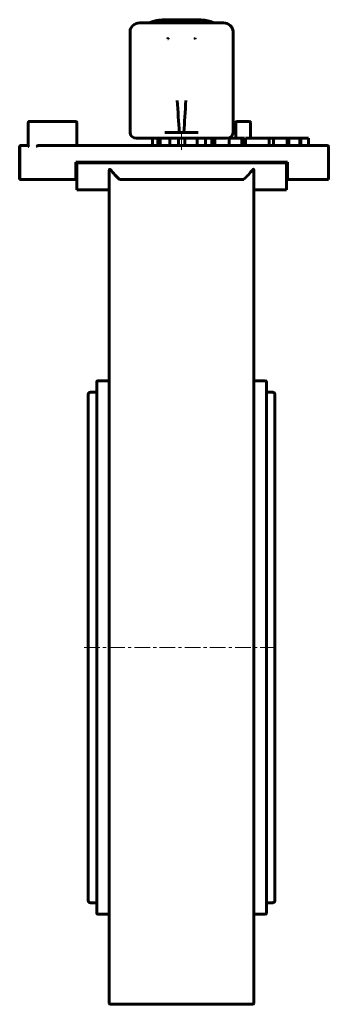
# Model space of a CAD drawing. Header units: millimetres. Extents: x -74 to 74, y -235 to 235.
import ezdxf

# ---------------------------------------------------------------- set-up
doc = ezdxf.new("R2010")
doc.units = ezdxf.units.MM
doc.linetypes.add('K5LT_AXLED', pattern=[12, 7.5, -1.5, 1.5, -1.5])
doc.linetypes.add('K5LT_BASIC', pattern=[0])
doc.layers.add('Системный слой (1)', color=7, linetype='Continuous', true_color=0x6c6c6c)

# ---------------------------------------------------------------- blocks, each defined once
blk = doc.blocks.new('U0')
at = {"layer": 'Системный слой (1)', "color": 143, "linetype": 'K5LT_BASIC', "lineweight": 60, "true_color": 0x33acca}
for p, q in [((0.34, 234.57), (0.96, 234.57)), ((5.93, 234.57), (6.48, 234.57))]:
    blk.add_line(p, q, dxfattribs=at)
blk = doc.blocks.new('U1')
at = {"layer": 'Системный слой (1)', "color": 143, "linetype": 'K5LT_BASIC', "lineweight": 60, "true_color": 0x33acca}
for p, q in [((-17.82, 178.08), (-10.33, 178.08)), ((-7.68, 178.08), (-6.61, 178.08))]:
    blk.add_line(p, q, dxfattribs=at)
blk = doc.blocks.new('U2')
at = {"layer": 'Системный слой (1)', "color": 143, "linetype": 'K5LT_BASIC', "lineweight": 60, "true_color": 0x33acca}
for p, q in [((13.84, 178.08), (14.96, 178.08)), ((19.51, 178.08), (25.05, 178.08))]:
    blk.add_line(p, q, dxfattribs=at)
blk = doc.blocks.new('U3')
at = {"layer": 'Системный слой (1)', "color": 143, "linetype": 'K5LT_BASIC', "lineweight": 60, "true_color": 0x33acca}
for p, q in [((44.12, -64.57), (44.12, 61.93)), ((44.12, -191.07), (44.12, -64.57))]:
    blk.add_line(p, q, dxfattribs=at)
blk = doc.blocks.new('U4')
at = {"layer": 'Системный слой (1)', "color": 143, "linetype": 'K5LT_BASIC', "lineweight": 60, "true_color": 0x33acca}
for p, q in [((2.68, 233.05), (2.64, 233.05)), ((2.72, 233.05), (2.68, 233.05)), ((2.76, 233.05), (2.72, 233.05))]:
    blk.add_line(p, q, dxfattribs=at)
blk = doc.blocks.new('U5')
at = {"layer": 'Системный слой (1)', "color": 143, "linetype": 'K5LT_BASIC', "lineweight": 60, "true_color": 0x33acca}
for p, q in [((5.4, 234.43), (5.37, 234.43)), ((5.52, 234.42), (5.4, 234.43)), ((5.57, 234.41), (5.52, 234.42)), ((5.59, 234.41), (5.57, 234.41)), ((5.6, 234.41), (5.59, 234.41)), ((5.61, 234.41), (5.6, 234.41)), ((5.62, 234.41), (5.61, 234.41)), ((5.61, 234.41), (5.61, 234.41)), ((5.61, 234.41), (5.61, 234.41)), ((5.62, 234.4), (5.62, 234.41)), ((5.62, 234.41), (5.62, 234.41)), ((5.62, 234.41), (5.62, 234.41)), ((5.62, 234.41), (5.62, 234.41)), ((5.63, 234.4), (5.62, 234.4)), ((5.62, 234.4), (5.62, 234.4)), ((5.64, 234.4), (5.63, 234.4)), ((5.66, 234.4), (5.64, 234.4)), ((5.67, 234.39), (5.66, 234.4)), ((5.68, 234.39), (5.67, 234.39)), ((5.69, 234.39), (5.68, 234.39)), ((5.68, 234.39), (5.68, 234.39)), ((5.72, 234.37), (5.69, 234.39)), ((5.69, 234.39), (5.69, 234.39)), ((5.76, 234.34), (5.72, 234.37))]:
    blk.add_line(p, q, dxfattribs=at)
blk = doc.blocks.new('U6')
at = {"layer": 'Системный слой (1)', "color": 143, "linetype": 'K5LT_BASIC', "lineweight": 60, "true_color": 0x33acca}
for p, q in [((-36.88, -186.17), (-39.88, -186.17)), ((47.12, -186.17), (44.12, -186.17))]:
    blk.add_line(p, q, dxfattribs=at)
blk = doc.blocks.new('U7')
at = {"layer": 'Системный слой (1)', "color": 143, "linetype": 'K5LT_BASIC', "lineweight": 60, "true_color": 0x33acca}
for p, q in [((-40.88, 42.56), (-40.88, 39.1)), ((-40.88, -168.24), (-40.88, -171.7))]:
    blk.add_line(p, q, dxfattribs=at)
blk = doc.blocks.new('U8')
at = {"layer": 'Системный слой (1)', "color": 143, "linetype": 'K5LT_BASIC', "lineweight": 60, "true_color": 0x33acca}
for p, q in [((-2.05, 178.08), (2.12, 178.08)), ((5.12, 178.08), (12.36, 178.08))]:
    blk.add_line(p, q, dxfattribs=at)
blk = doc.blocks.new('U9')
at = {"layer": 'Системный слой (1)', "color": 143, "linetype": 'K5LT_BASIC', "lineweight": 60, "true_color": 0x33acca}
for q in [(2.58, 233.05), (2.64, 233.05)]:
    blk.add_line((2.64, 233.05), q, dxfattribs=at)
blk = doc.blocks.new('U10')
at = {"layer": 'Системный слой (1)', "color": 143, "linetype": 'K5LT_BASIC', "lineweight": 60, "true_color": 0x33acca}
for p, q in [((48.12, -64.57), (48.12, 56.03)), ((48.12, -185.17), (48.12, -64.57))]:
    blk.add_line(p, q, dxfattribs=at)
blk = doc.blocks.new('U11')
at = {"layer": 'Системный слой (1)', "color": 143, "linetype": 'K5LT_BASIC', "lineweight": 60, "true_color": 0x33acca}
for p, q in [((1.07, 234.33), (1.06, 234.33)), ((1.06, 234.33), (1.06, 234.32)), ((1.08, 234.35), (1.07, 234.35)), ((1.07, 234.35), (1.07, 234.34)), ((1.07, 234.34), (1.07, 234.34)), ((1.07, 234.34), (1.07, 234.34)), ((1.07, 234.34), (1.07, 234.34)), ((1.07, 234.34), (1.07, 234.34)), ((1.07, 234.34), (1.07, 234.34)), ((1.07, 234.34), (1.07, 234.34)), ((1.07, 234.34), (1.07, 234.33)), ((1.09, 234.35), (1.08, 234.35)), ((1.08, 234.35), (1.08, 234.35)), ((1.1, 234.36), (1.09, 234.36)), ((1.09, 234.36), (1.09, 234.36)), ((1.09, 234.36), (1.09, 234.36)), ((1.09, 234.36), (1.09, 234.36)), ((1.09, 234.36), (1.09, 234.35)), ((1.11, 234.37), (1.1, 234.37)), ((1.1, 234.37), (1.1, 234.36)), ((1.12, 234.37), (1.11, 234.37)), ((1.11, 234.37), (1.11, 234.37)), ((1.11, 234.37), (1.11, 234.37)), ((1.11, 234.37), (1.11, 234.37)), ((1.13, 234.38), (1.12, 234.37)), ((1.14, 234.38), (1.13, 234.38)), ((1.13, 234.38), (1.13, 234.38)), ((1.13, 234.38), (1.13, 234.38)), ((1.13, 234.38), (1.13, 234.38)), ((1.13, 234.38), (1.13, 234.38)), ((1.24, 234.4), (1.14, 234.38)), ((1.14, 234.38), (1.14, 234.38)), ((1.14, 234.38), (1.14, 234.38)), ((1.42, 234.42), (1.24, 234.4))]:
    blk.add_line(p, q, dxfattribs=at)
blk = doc.blocks.new('U12')
at = {"layer": 'Системный слой (1)', "color": 143, "linetype": 'K5LT_BASIC', "lineweight": 60, "true_color": 0x33acca}
for p, q in [((-36.88, 57.03), (-39.88, 57.03)), ((47.12, 57.03), (44.12, 57.03))]:
    blk.add_line(p, q, dxfattribs=at)

msp = doc.modelspace()

# ---------------------------------------------------------------- linework, layer by layer
at = {"layer": 'Системный слой (1)', "color": 143, "linetype": 'K5LT_BASIC', "lineweight": 60, "true_color": 0x33acca}
for p, q in [((-5.13, 233.05), (-16.33, 233.05)), ((0.35, 234.43), (-5.22, 234.43)), ((2.58, 233.05), (-5.13, 233.05)), ((0.34, 234.57), (0.34, 234.43)), ((0.34, 234.39), (0.34, 234.12)), ((0.34, 234.12), (0.34, 233.98)), ((1.85, 234.57), (0.96, 234.57)), ((1.05, 234.32), (1.05, 234.42)), ((1.42, 234.56), (1.42, 234.42)), ((1.85, 234.57), (3.41, 234.57)), ((5.06, 234.43), (1.85, 234.43)), ((2.64, 233.05), (2.64, 233.05)), ((2.64, 233.05), (2.64, 233.05)), ((2.76, 233.05), (4.48, 233.05)), ((3.41, 234.57), (5.06, 234.57)), ((4.6, 233.05), (4.6, 233.05)), ((4.6, 233.05), (4.66, 233.05)), ((4.66, 233.05), (12.36, 233.05)), ((5.93, 234.57), (5.06, 234.57)), ((5.37, 234.57), (5.37, 234.43)), ((5.77, 234.43), (5.77, 234.34)), ((5.99, 234.57), (5.93, 234.57)), ((6.48, 234.57), (6.48, 234.43)), ((6.48, 234.57), (6.52, 234.57)), ((12.45, 234.43), (6.48, 234.43)), ((6.48, 234.15), (6.48, 234.4)), ((6.48, 234.15), (6.48, 234)), ((6.61, 234.55), (6.61, 234.43)), ((23.57, 233.05), (12.36, 233.05)), ((-20.94, 228.91), (-20.94, 180.84)), ((10.14, 225.41), (9.94, 225.6)), ((28.17, 180.84), (28.17, 228.91)), ((-69.49, 174.53), (-69.49, 185.58)), ((-68.88, 186.08), (-68.99, 186.08)), ((-65.12, 186.08), (-68.88, 186.08)), ((-64.72, 186.08), (-65.12, 186.08)), ((-46.88, 186.08), (-64.72, 186.08)), ((-46.38, 174.63), (-46.38, 185.58)), ((29.45, 185.58), (29.45, 178.08)), ((29.95, 186.08), (35.95, 186.08)), ((36.45, 178.08), (36.45, 185.58)), ((-4.36, 180.84), (-2.92, 180.84)), ((1.65, 180.84), (-2.92, 180.84)), ((1.65, 180.84), (2.54, 180.84)), ((2.54, 180.84), (2.76, 180.84)), ((4.48, 180.84), (2.76, 180.84)), ((4.48, 180.84), (4.7, 180.84)), ((4.7, 180.84), (5.59, 180.84)), ((10.16, 180.84), (5.59, 180.84)), ((10.16, 180.84), (11.6, 180.84)), ((-73.62, 174.13), (-73.62, 158.43)), ((-73.49, 174.13), (-73.49, 158.43)), ((-72.98, 174.63), (-73.12, 174.63)), ((-72.98, 174.63), (-72.99, 174.63)), ((-72.18, 174.63), (-72.98, 174.63)), ((-72.09, 174.63), (-72.18, 174.63)), ((-72.09, 174.63), (-72.18, 174.63)), ((-69.49, 174.63), (-72.09, 174.63)), ((-56.57, 174.63), (-64.59, 174.63)), ((-56.48, 174.63), (-56.57, 174.63)), ((73.12, 174.63), (-56.48, 174.63)), ((-26.83, 174.63), (-29.04, 174.63)), ((-17.87, 178.08), (-17.82, 178.08)), ((-10.33, 178.08), (-9.01, 178.08)), ((-10.33, 174.63), (-10.33, 178.08)), ((-9.01, 178.08), (-7.68, 178.08)), ((-7.68, 174.63), (-7.68, 178.08)), ((-6.61, 174.63), (-6.61, 178.08)), ((-6.61, 178.08), (-4.33, 178.08)), ((-4.33, 178.08), (-2.05, 178.08)), ((-2.05, 174.63), (-2.05, 178.08)), ((2.12, 174.63), (2.12, 178.08)), ((2.12, 178.08), (5.12, 178.08)), ((5.12, 174.63), (5.12, 178.08)), ((11.12, 174.63), (11.12, 178.08)), ((12.36, 178.08), (13.84, 178.08)), ((14.96, 178.08), (18.06, 178.08)), ((14.96, 174.63), (14.96, 178.08)), ((18.06, 178.08), (19.51, 178.08)), ((18.06, 174.63), (18.06, 178.08)), ((19.51, 174.63), (19.51, 178.08)), ((25.05, 178.08), (25.1, 178.08)), ((26.28, 178.08), (32.28, 178.08)), ((26.28, 174.63), (26.28, 178.08)), ((32.28, 174.63), (32.28, 178.08)), ((32.28, 178.08), (33.58, 178.08)), ((33.58, 174.63), (33.58, 178.08)), ((34.11, 178.08), (45.42, 178.08)), ((34.11, 174.63), (34.11, 178.08)), ((45.42, 178.08), (47.54, 178.08)), ((45.42, 174.63), (45.42, 178.08)), ((47.54, 174.63), (47.54, 178.08)), ((47.54, 178.08), (54.01, 178.08)), ((54.01, 178.08), (54.76, 178.08)), ((54.01, 174.63), (54.01, 178.08)), ((54.76, 178.08), (60.04, 178.08)), ((54.76, 174.63), (54.76, 178.08)), ((60.04, 178.08), (60.43, 178.08)), ((60.04, 174.63), (60.04, 178.08)), ((60.43, 178.08), (64.23, 178.08)), ((60.43, 174.63), (60.43, 178.08)), ((64.23, 174.63), (64.23, 178.08)), ((73.62, 174.13), (73.62, 158.43)), ((-46.88, 166.63), (54.12, 166.63)), ((-46.88, 158.43), (-46.88, 166.63)), ((-46.38, 166.43), (-46.38, 153.43)), ((-46.38, 166.43), (53.62, 166.43)), ((-44.19, 166.63), (-44.19, 166.43)), ((-42.55, 166.43), (-42.55, 166.63)), ((-42.18, 166.63), (-42.18, 166.43)), ((-37.62, 166.63), (-37.62, 166.43)), ((-32.1, 166.63), (-32.1, 166.43)), ((-29.57, 166.63), (-29.57, 166.43)), ((-27.04, 166.43), (-27.04, 166.63)), ((-26.92, 166.63), (-26.92, 166.43)), ((-24.03, 166.63), (-24.03, 166.43)), ((-17.58, 166.63), (-17.58, 166.43)), ((-10.51, 166.63), (-10.51, 166.43)), ((-9.86, 166.43), (-9.86, 166.63)), ((-9.58, 166.63), (-9.58, 166.43)), ((-8.55, 166.63), (-8.55, 166.43)), ((-1.62, 166.63), (-1.62, 166.43)), ((7.76, 166.63), (7.76, 166.43)), ((14.71, 166.63), (14.71, 166.43)), ((15.61, 166.63), (15.61, 166.43)), ((38.58, 166.63), (38.58, 166.43)), ((53.62, 166.43), (53.62, 153.43)), ((54.12, 166.63), (54.12, 158.43)), ((-30.88, 162.56), (-30.88, 69.09)), ((38.12, 69.09), (38.12, 162.56)), ((-73.62, 158.43), (-73.49, 158.43)), ((-73.49, 158.43), (-73.48, 158.43)), ((-72.68, 158.43), (-73.48, 158.43)), ((-72.68, 158.43), (-72.49, 158.43)), ((-56.97, 158.43), (-72.49, 158.43)), ((-56.97, 158.43), (-56.91, 158.43)), ((-46.88, 158.43), (-56.91, 158.43)), ((-46.38, 158.43), (-46.88, 158.43)), ((-25.34, 158.43), (-26.06, 158.43)), ((32.57, 158.43), (-25.34, 158.43)), ((33.29, 158.43), (32.57, 158.43)), ((73.62, 158.43), (54.12, 158.43)), ((-46.38, 153.43), (-30.88, 153.43)), ((-30.88, 153.43), (-30.88, 100.93)), ((53.62, 153.43), (38.12, 153.43)), ((-30.88, 104.93), (-30.88, 100.93)), ((-30.88, 69.09), (-30.88, 67.84)), ((-30.88, 67.84), (-30.88, -234.07)), ((38.12, 67.84), (38.12, 69.09)), ((38.12, -234.07), (38.12, 67.84)), ((-36.88, 61.93), (-36.88, -191.07)), ((-36.38, 62.43), (-30.88, 62.43)), ((38.12, 62.43), (43.62, 62.43)), ((-40.88, 56.03), (-40.88, -185.17)), ((-40.88, -145.28), (-40.88, -168.24)), ((-40.88, -156.42), (-40.88, -171.7)), ((-36.38, -191.57), (-30.88, -191.57)), ((38.12, -191.57), (43.62, -191.57)), ((37.62, -234.57), (-30.38, -234.57))]:
    msp.add_line(p, q, dxfattribs=at)
at = {"layer": 'Системный слой (1)', "color": 30, "linetype": 'K5LT_AXLED', "lineweight": 18, "true_color": 0xff8000}
for p, q in [((3.62, 172.63), (3.62, 180.08)), ((-42.88, -64.57), (50.12, -64.57))]:
    msp.add_line(p, q, dxfattribs=at)
at = {"layer": 'Системный слой (1)', "color": 143, "linetype": 'K5LT_BASIC', "lineweight": 60, "true_color": 0x33acca}
for centre, radius, start, end in [((-46.88, 185.58), 0.5, 0, 90), ((-46.88, 185.58), 0.5, 0, 90), ((29.95, 185.58), 0.5, 90, 180), ((35.95, 185.58), 0.5, 0, 90), ((73.12, 174.13), 0.5, 0, 90), ((-36.38, 61.93), 0.5, 90, 180), ((43.62, 61.93), 0.5, 0, 90), ((-39.88, 56.03), 1, 90, 180), ((47.12, 56.03), 1, 0, 90), ((-39.88, -185.17), 1, 180, 270), ((47.12, -185.17), 1, 270, 0), ((-36.38, -191.07), 0.5, 180, 270), ((43.62, -191.07), 0.5, 270, 0), ((-30.38, -234.07), 0.5, 180, 270), ((37.62, -234.07), 0.5, 270, 0)]:
    msp.add_arc(centre, radius, start, end, dxfattribs=at)
for centre, major_axis, ratio, start_param, end_param in [((-16.33, 228.91), (-4.6, 0), 0.9, 4.712389, 6.283185), ((23.57, 228.91), (-4.6, 0), 0.9, 3.141593, 4.712389), ((-1.51, 224.98), (-2.3, -1.82), 0.426556, -1.379905, -1.282997), ((2.76, 195.44), (2.84, -47), 0.024633, 4.69771, 5.02668), ((4.48, 195.44), (2.84, 47), 0.024633, 4.398098, 4.727068), ((-17.87, 180.84), (-3.07, 0), 0.9, 0, 1.570796), ((25.1, 180.84), (3.07, 0), 0.9, 4.712389, 6.283185), ((-64.59, 174.13), (-0.626, 0), 0.798969, 4.712389, 4.916549), ((3.62, 295.1), (0, -150.76), 0.466308, -0.50481, -0.435759), ((3.62, 295.1), (0, -150.76), 0.466308, 0.435759, 0.50481)]:
    msp.add_ellipse(centre, major_axis=major_axis, ratio=ratio, start_param=start_param, end_param=end_param, dxfattribs=at)
for points, weights in [([(-11.73, 233.05), (-8.65, 234.43), (-5.22, 234.43)], [1, 0.973328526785, 1]), ([(4.48, 233.05), (4.54, 233.05), (4.6, 233.05)], [1, 0.991747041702, 0.983959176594]), ([(-68.99, 186.08), (-69.49, 186.08), (-69.49, 185.58)], [0.92713968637, 0.655586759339, 0.92713968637]), ([(-73.12, 174.63), (-73.62, 174.63), (-73.62, 174.13)], [0.954751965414, 0.675111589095, 0.954751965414]), ([(-72.99, 174.63), (-73.49, 174.63), (-73.49, 174.13)], [0.94911213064, 0.671123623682, 0.94911213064])]:
    msp.add_rational_spline(points, weights, degree=2, dxfattribs=at)
for points, knots in [([(0.83, 234.57), (0.8, 234.57), (0.77, 234.57), (0.72, 234.56), (0.69, 234.56), (0.64, 234.56), (0.62, 234.56), (0.57, 234.55), (0.54, 234.55), (0.51, 234.54), (0.5, 234.54), (0.48, 234.53), (0.48, 234.53), (0.47, 234.53), (0.44, 234.52), (0.4, 234.51), (0.36, 234.47), (0.34, 234.43), (0.34, 234.4), (0.34, 234.39), (0.34, 234.39)], [-0.1657505, -0.1657505, -0.1657505, -0.1657505, -0.1572509, -0.1572509, -0.1481758, -0.1481758, -0.1378816, -0.1378816, -0.122964, -0.122964, -0.113743, -0.113743, -0.1080463, -0.1080463, -0.1076009, -0.0750533, -0.0423842, -0.0095376, -0.0095376, 0, 0, 0, 0]), ([(0.34, 234.12), (1.54, 234.2), (2.71, 234.22), (4.7, 234.22), (5.58, 234.19), (6.48, 234.15)], [3.2153942, 3.2153942, 3.2153942, 3.2153942, 3.4355741, 3.4355741, 3.6009201, 3.6009201, 3.6009201, 3.6009201]), ([(6.48, 234), (5.35, 234.06), (4.27, 234.08), (2.27, 234.07), (1.31, 234.04), (0.34, 233.98)], [3.2075299, 3.2075299, 3.2075299, 3.2075299, 3.4147289, 3.4147289, 3.592988, 3.592988, 3.592988, 3.592988]), ([(1.05, 234.42), (1.05, 234.43), (1.05, 234.44), (1.05, 234.45), (1.06, 234.46), (1.06, 234.47), (1.07, 234.48), (1.08, 234.49), (1.1, 234.5), (1.11, 234.51), (1.12, 234.51), (1.13, 234.51), (1.13, 234.52), (1.19, 234.54), (1.29, 234.55), (1.42, 234.56)], [-0.07640459, -0.07640459, -0.07640459, -0.07640459, -0.07268056, -0.07268056, -0.06866703, -0.06866703, -0.06416723, -0.06416723, -0.05696953, -0.05696953, -0.05305717, -0.05305717, -0.04977184, -0.04977184, 0, 0, 0, 0]), ([(1.42, 234.56), (1.52, 234.57), (1.64, 234.57), (1.81, 234.57), (1.83, 234.57), (1.85, 234.57)], [-0.15014382, -0.15014382, -0.15014382, -0.15014382, -0.11214894, -0.11214894, -0.10762732, -0.10762732, -0.10762732, -0.10762732]), ([(1.85, 234.43), (1.75, 234.43), (1.67, 234.43), (1.52, 234.43), (1.47, 234.43), (1.42, 234.42)], [0, 0, 0, 0, 0.02320838, 0.02320838, 0.04239627, 0.04239627, 0.04239627, 0.04239627]), ([(2.58, 233.05), (2.58, 233.05), (2.58, 233.05), (2.59, 233.05), (2.59, 233.05), (2.59, 233.05), (2.6, 233.05), (2.6, 233.05), (2.61, 233.05), (2.61, 233.05), (2.62, 233.05), (2.62, 233.05), (2.63, 233.05), (2.63, 233.05), (2.63, 233.05), (2.64, 233.05)], [0, 0, 0, 0, 0.992952, 0.992952, 2.48238, 2.48238, 4.96476, 4.96476, 8.070269, 8.070269, 11.175778, 11.175778, 14.281287, 14.281287, 15.527544, 15.527544, 15.527544, 15.527544]), ([(4.6, 233.05), (4.6, 233.05), (4.6, 233.05), (4.6, 233.05), (4.6, 233.05), (4.6, 233.05), (4.6, 233.05), (4.6, 233.05), (4.6, 233.05), (4.6, 233.05), (4.6, 233.05), (4.6, 233.05), (4.6, 233.05), (4.61, 233.05), (4.61, 233.05), (4.61, 233.05), (4.62, 233.05), (4.62, 233.05), (4.63, 233.05), (4.63, 233.05), (4.64, 233.05), (4.65, 233.05), (4.65, 233.05), (4.66, 233.05)], [0, 0, 0, 0, 0.03074, 0.03074, 0.084535, 0.084535, 0.18444, 0.18444, 0.376565, 0.376565, 0.753129, 0.753129, 1.498574, 1.498574, 2.95466, 2.95466, 5.797234, 5.797234, 8.997234, 8.997234, 12.197234, 12.197234, 16, 16, 16, 16]), ([(5.37, 234.57), (5.55, 234.56), (5.66, 234.54), (5.7, 234.52), (5.72, 234.51), (5.76, 234.49), (5.77, 234.46), (5.77, 234.43)], [-0.08597099, -0.08597099, -0.08597099, -0.08597099, -0.06204284, -0.06204284, -0.04607214, -0.04607214, 0, 0, 0, 0]), ([(6.48, 234.4), (6.48, 234.42), (6.48, 234.43), (6.48, 234.45), (6.47, 234.46), (6.46, 234.47), (6.46, 234.48), (6.45, 234.5), (6.44, 234.5), (6.42, 234.52), (6.41, 234.52), (6.39, 234.53), (6.38, 234.53), (6.38, 234.53), (6.38, 234.53), (6.34, 234.55), (6.27, 234.56), (6.13, 234.57), (6.06, 234.57), (5.99, 234.57)], [-0.1119403, -0.1119403, -0.1119403, -0.1119403, -0.1057363, -0.1057363, -0.099279, -0.099279, -0.0924475, -0.0924475, -0.0844598, -0.0844598, -0.0711713, -0.0711713, -0.0677414, -0.0677414, -0.0673331, -0.0673331, -0.0281503, -0.0281503, 0, 0, 0, 0]), ([(18.96, 233.05), (18.96, 233.05), (18.96, 233.05), (18.96, 233.05), (18.95, 233.06), (18.95, 233.06), (18.95, 233.06), (18.94, 233.06), (18.94, 233.06), (18.93, 233.07), (18.92, 233.07), (18.91, 233.08), (18.9, 233.08), (18.87, 233.09), (18.86, 233.1), (18.82, 233.12), (18.79, 233.13), (18.73, 233.15), (18.69, 233.17), (18.59, 233.21), (18.53, 233.24), (18.37, 233.3), (18.27, 233.34), (18.01, 233.44), (17.84, 233.5), (17.46, 233.64), (17.25, 233.7), (16.82, 233.83), (16.6, 233.89), (16.17, 234), (15.95, 234.05), (15.51, 234.14), (15.29, 234.18), (14.84, 234.26), (14.62, 234.29), (14.17, 234.34), (13.95, 234.36), (13.5, 234.4), (13.28, 234.41), (12.87, 234.43), (12.68, 234.43), (12.48, 234.43), (12.47, 234.43), (12.45, 234.43)], [0, 0, 0, 0, 0.029203, 0.029203, 0.048673, 0.048673, 0.082744, 0.082744, 0.131417, 0.131417, 0.209302, 0.209302, 0.345593, 0.345593, 0.54029, 0.54029, 0.851951, 0.851951, 1.397214, 1.397214, 2.176078, 2.176078, 3.424446, 3.424446, 5.606914, 5.606914, 8.295427, 8.295427, 10.997545, 10.997545, 13.709471, 13.709471, 16.4273, 16.4273, 19.147059, 19.147059, 21.864744, 21.864744, 24.576361, 24.576361, 26.830203, 26.830203, 26.993397, 26.993397, 26.993397, 26.993397]), ([(-69.49, 174.53), (-69.49, 174.52), (-69.48, 174.51), (-69.48, 174.46), (-69.46, 174.4), (-69.39, 174.26), (-69.34, 174.19), (-69.28, 174.13)], [0.30679599, 0.30679599, 0.30679599, 0.30679599, 0.3125634, 0.3125634, 0.3458278, 0.3458278, 0.37909221, 0.37909221, 0.37909221, 0.37909221]), ([(-65.52, 174.13), (-65.47, 174.19), (-65.4, 174.26), (-65.24, 174.4), (-65.14, 174.46), (-64.99, 174.54), (-64.91, 174.57), (-64.8, 174.6), (-64.76, 174.61), (-64.72, 174.62)], [0, 0, 0, 0, 0.03326441, 0.03326441, 0.06652881, 0.06652881, 0.08919915, 0.08919915, 0.0999861, 0.0999861, 0.0999861, 0.0999861]), ([(-30.38, 163.15), (-30.41, 163.18), (-30.44, 163.21), (-30.51, 163.26), (-30.55, 163.28), (-30.62, 163.29), (-30.64, 163.29), (-30.7, 163.26), (-30.72, 163.24), (-30.77, 163.18), (-30.79, 163.13), (-30.83, 163.03), (-30.85, 162.97), (-30.88, 162.8), (-30.88, 162.67), (-30.88, 162.56)], [0.1833526, 0.1833526, 0.1833526, 0.1833526, 0.1968376, 0.1968376, 0.2103226, 0.2103226, 0.2193048, 0.2193048, 0.2282869, 0.2282869, 0.245289, 0.245289, 0.2622912, 0.2622912, 0.2962954, 0.2962954, 0.2962954, 0.2962954]), ([(38.12, 162.56), (38.12, 162.67), (38.11, 162.8), (38.08, 162.97), (38.07, 163.03), (38.03, 163.13), (38.01, 163.18), (37.95, 163.24), (37.93, 163.26), (37.88, 163.29), (37.85, 163.29), (37.79, 163.28), (37.75, 163.26), (37.68, 163.21), (37.64, 163.18), (37.62, 163.15)], [0.2931882, 0.2931882, 0.2931882, 0.2931882, 0.3271925, 0.3271925, 0.3441946, 0.3441946, 0.3611967, 0.3611967, 0.3701788, 0.3701788, 0.379161, 0.379161, 0.392646, 0.392646, 0.406131, 0.406131, 0.406131, 0.406131])]:
    msp.add_open_spline(points, degree=3, knots=knots, dxfattribs=at)
for points in [[(0.96, 234.57), (0.91, 234.57), (0.87, 234.57), (0.83, 234.57)], [(5.77, 234.34), (4.17, 234.39), (2.67, 234.39), (1.05, 234.32)], [(5.06, 234.57), (5.18, 234.57), (5.28, 234.57), (5.37, 234.57)], [(5.37, 234.43), (5.28, 234.43), (5.18, 234.43), (5.06, 234.43)], [(6.52, 234.57), (6.59, 234.57), (6.61, 234.56), (6.61, 234.55)], [(-2.91, 225.41), (-2.89, 225.51), (-2.86, 225.61), (-2.82, 225.69)], [(-2.71, 225.6), (-2.74, 225.63), (-2.78, 225.66), (-2.82, 225.69)], [(10.05, 225.69), (10.01, 225.66), (9.98, 225.63), (9.94, 225.6)], [(10.05, 225.69), (10.1, 225.61), (10.13, 225.51), (10.14, 225.41)]]:
    msp.add_open_spline(points, degree=3, dxfattribs=at)

# ---------------------------------------------------------------- block references
at = {"layer": 'Системный слой (1)'}
for name in ['U0', 'U11', 'U9', 'U4', 'U5', 'U1', 'U8', 'U2', 'U3', 'U12', 'U10', 'U7', 'U6']:
    msp.add_blockref(name, (0, 0), dxfattribs=at)

doc.saveas('drawing.dxf')
